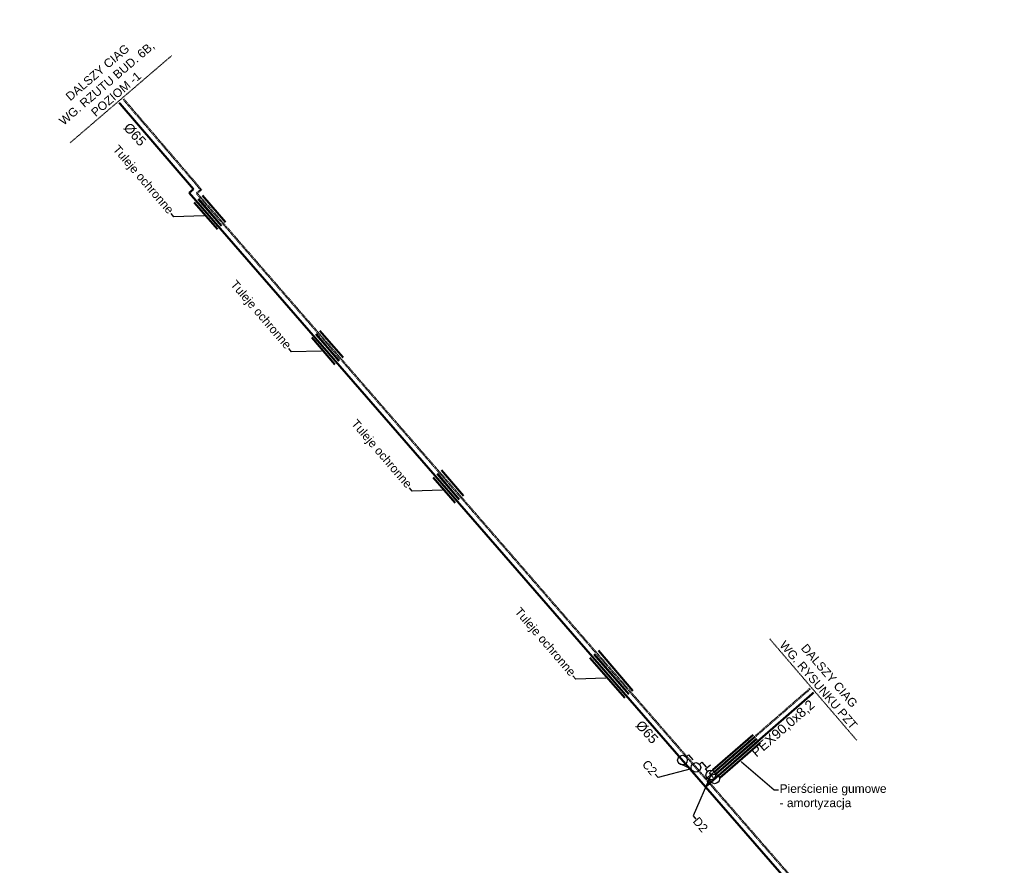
# Model space of a CAD drawing. Header units: centimetres. Extents: x -3333 to 9047, y 3602 to 17425.
# Tile 3 of 7: x -3333 to -1492, y 7376 to 8957. Entities that reach past the tile are written whole.
import ezdxf
from ezdxf import colors
from ezdxf.entities.mleader import LeaderData, LeaderLine
from ezdxf.enums import TextEntityAlignment as Align
from ezdxf.math import Vec2, Vec3

# ---------------------------------------------------------------- set-up
doc = ezdxf.new("R2010")
doc.units = ezdxf.units.CM
doc.header["$LTSCALE"] = 0.2
doc.linetypes.add('DASHED', pattern=[0.75, 0.5, -0.25])
for name, color, linetype, lineweight in [('2DH_OBJ_z', 41, 'Continuous', 25), ('2DH_PLS_p', 170, 'DASHED', 50), ('2DH_PLS_sp', 6, 'Continuous', 50), ('2DH_PLS_z', 240, 'Continuous', 50), ('_OPIS', 7, 'Continuous', 20)]:
    doc.layers.add(name, color=color, linetype=linetype, lineweight=lineweight)
doc.styles.add('_OPIS AKSONOMETRIA', font='arial.ttf', dxfattribs={"height": 18})
doc.styles.add('CP_ATTR', font='ARIAL.TTF')
doc.styles.get("Standard").update_dxf_attribs({"font": 'arial.ttf'})

# ---------------------------------------------------------------- blocks, each defined once
blk = doc.blocks.new('CPHS_873')
for p, q in [((0, 0.3), (0, 0.5)), ((0, 0.5), (0.4, 0.5))]:
    blk.add_line(p, q)
blk.add_circle((0, 0), 0.3)
at = {"linetype": 'ByBlock', "style": 'CP_ATTR', "flags": 9}
for tag, p in [('TEMPERATURE', (-0.091225, -0.018455)), ('CHARACTER', (-0.091225, -0.018386)), ('ORDER-NO', (-0.091225, -0.018646)), ('NAME', (-0.091225, -0.018268)), ('FLOW', (-0.091225, -0.018327)), ('NUMBER', (-0.091225, -0.018513)), ('PRODUCT-TYPE', (-0.091225, -0.018578)), ('OTHER', (-0.091035, -0.018268)), ('PN', (-0.091038, -0.018327)), ('PRODUCER', (-0.090947, -0.018327)), ('VOLTAGE', (-0.090856, -0.018517)), ('ARTICLE', (-0.09083, -0.018257)), ('WEIGHT', (-0.090799, -0.018389)), ('GROUP', (-0.090788, -0.018453)), ('POWER', (-0.090786, -0.018654)), ('DN', (-0.090641, -0.018588))]:
    blk.add_attdef(tag, text='', height=0.00005, dxfattribs=at).set_placement(p, align=Align.MIDDLE_LEFT)

msp = doc.modelspace()

# ---------------------------------------------------------------- linework, layer by layer
at = {"layer": '2DH_PLS_p', "ltscale": 20}
for p, q in [((-3141.1, 8810.7), (-2994, 8639.2)), ((-3001.9, 8632.4), (-2994, 8639.2)), ((-3001.9, 8632.4), (-2049.3, 7537)), ((-2049.3, 7537), (-1852.3, 7708.4)), ((-2049.3, 7537), (-1498.5, 6903.6))]:
    msp.add_line(p, q, dxfattribs=at)
at = {"layer": '2DH_PLS_sp'}
for p, q in [((-2999.1, 8621.6), (-2955.8, 8571.8)), ((-2998.8, 8621.9), (-2955.8, 8571.8)), ((-2991.2, 8628.4), (-2948.2, 8578.3)), ((-3006.7, 8615.1), (-2963.4, 8565.3)), ((-2786.5, 8362.6), (-2743.6, 8312.5)), ((-2779.3, 8368.8), (-2735.9, 8319)), ((-2778.9, 8369.1), (-2736, 8319)), ((-2771.7, 8375.4), (-2728.4, 8325.5)), ((-2552.3, 8107.7), (-2510.9, 8060.2)), ((-2551.9, 8108), (-2510.9, 8060.2)), ((-2544.3, 8114.5), (-2503.3, 8066.7)), ((-2559.8, 8101.2), (-2518.5, 8053.6)), ((-2250.8, 7777.3), (-2186.4, 7702.2)), ((-2266.5, 7763.9), (-2201.5, 7689.2)), ((-2258.9, 7770.4), (-2194, 7695.7)), ((-2258.4, 7770.8), (-2194, 7695.7)), ((-1961.3, 7620.2), (-2036.8, 7554.6)), ((-1958, 7616.4), (-2033.5, 7550.8)), ((-1954.8, 7612.6), (-2030.3, 7547)), ((-1954.7, 7612.6), (-2030.2, 7547)), ((-1951.5, 7608.8), (-2027, 7543.2)), ((-1948.2, 7605), (-2023.7, 7539.4))]:
    msp.add_line(p, q, dxfattribs=at)
at = {"layer": '2DH_PLS_z'}
for p, q in [((-3148.7, 8804.2), (-3008.1, 8640.3)), ((-3016, 8633.4), (-3008.1, 8640.3)), ((-3016, 8633.4), (-2050.3, 7522.9)), ((-2050.3, 7522.9), (-1845.8, 7700.8)), ((-2050.3, 7522.9), (-1512.7, 6904.6))]:
    msp.add_line(p, q, dxfattribs=at)

# ---------------------------------------------------------------- block references
at = {"layer": '2DH_OBJ_z', "xscale": 30, "yscale": 30, "zscale": 30}
for p, rotation in [((-2093.5, 7572.6), 310.6341450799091), ((-2068.4, 7558.9), 310.6341450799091), ((-2040.5, 7544.7), 40.6341450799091), ((-2033.4, 7537.6), 40.6341450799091)]:
    msp.add_blockref('CPHS_873', p, dxfattribs=dict(at, rotation=rotation))

# ---------------------------------------------------------------- texts
at = {"layer": '_OPIS', "char_height": 18, "width": 150, "attachment_point": 5, "rotation": 311.9713}
for insert in [(-3117.8, 8742.4), (-2160, 7625)]:
    msp.add_mtext('\\pxqc;%%C65', dxfattribs=dict(at, insert=insert))

# ---------------------------------------------------------------- leaders
at = {"layer": '_OPIS'}
ml = msp.add_multileader_mtext('Standard', dxfattribs=at)
ml.set_content('\\A1;Tuleje ochronne', color=256, style='_OPIS AKSONOMETRIA')
ml.set_leader_properties()
ml.build(insert=Vec2(0, 0))
ctx = ml.context
ctx.base_point, ctx.char_height, ctx.plane_origin, ctx.plane_x_axis, ctx.plane_y_axis = Vec3(-2936.1, 8465.5), 16, Vec3(-3158.4, 8034.6), Vec3(0.651741, -0.758441), Vec3(0.758441, 0.651741)
ctx.text_align_type = 2
notes = []
notes.append((ctx, [(1, (1, 1, 0), (-2824.7, 8335.9), (-0.651741, 0.758441), 8, [(1, [(-2765, 8337.5)], 0, [])])]))
ctx.mtext.insert, ctx.mtext.text_direction, ctx.mtext.rotation, ctx.mtext.width, ctx.mtext.alignment, ctx.mtext.flow_direction = Vec3(-2823.4, 8350.2), Vec3(0.651741, -0.758441), 5.422267, 420.28, 3, 5
ml = msp.add_multileader_mtext('Standard', dxfattribs=at)
ml.set_content('\\A1;Tuleje ochronne', color=256, style='_OPIS AKSONOMETRIA')
ml.set_leader_properties()
ml.build(insert=Vec2(0, 0))
ctx = ml.context
ctx.base_point, ctx.char_height, ctx.plane_origin, ctx.plane_x_axis, ctx.plane_y_axis = Vec3(-2710.1, 8205.3), 16, Vec3(-2932.5, 7774.5), Vec3(0.651741, -0.758441), Vec3(0.758441, 0.651741)
ctx.text_align_type = 2
notes.append((ctx, [(1, (1, 1, 0), (-2598.8, 8075.8), (-0.651741, 0.758441), 8, [(1, [(-2539.1, 8077.4)], 0, [])])]))
ctx.mtext.insert, ctx.mtext.text_direction, ctx.mtext.rotation, ctx.mtext.width, ctx.mtext.alignment, ctx.mtext.flow_direction = Vec3(-2597.5, 8090.1), Vec3(0.651741, -0.758441), 5.422267, 420.28, 3, 5
ml = msp.add_multileader_mtext('Standard', dxfattribs=at)
ml.set_content('\\A1;Tuleje ochronne', color=256, style='_OPIS AKSONOMETRIA')
ml.set_leader_properties()
ml.build(insert=Vec2(0, 0))
ctx = ml.context
ctx.base_point, ctx.char_height, ctx.plane_origin, ctx.plane_x_axis, ctx.plane_y_axis = Vec3(-2404.4, 7853.7), 16, Vec3(-2626.8, 7422.9), Vec3(0.651741, -0.758441), Vec3(0.758441, 0.651741)
ctx.text_align_type = 2
notes.append((ctx, [(1, (1, 1, 0), (-2293.1, 7724.2), (-0.651741, 0.758441), 8, [(1, [(-2233.4, 7725.8)], 0, [])])]))
ctx.mtext.insert, ctx.mtext.text_direction, ctx.mtext.rotation, ctx.mtext.width, ctx.mtext.alignment, ctx.mtext.flow_direction = Vec3(-2291.7, 7738.5), Vec3(0.651741, -0.758441), 5.422267, 420.28, 3, 5
ml = msp.add_multileader_mtext('Standard', dxfattribs=at)
ml.set_content('\\A1;C2', color=256, style='_OPIS AKSONOMETRIA')
ml.set_leader_properties()
ml.build(insert=Vec2(0, 0))
ctx = ml.context
ctx.base_point, ctx.char_height, ctx.plane_origin, ctx.plane_x_axis, ctx.plane_y_axis = Vec3(-2164, 7569.2), 16, Vec3(-2472.8, 7238.8), Vec3(0.651741, -0.758441), Vec3(0.758441, 0.651741)
ctx.text_align_type = 2
notes.append((ctx, [(1, (1, 1, 0), (-2139.1, 7540.1), (-0.651741, 0.758441), 8, [(0, [(-2100.9, 7567.4), (-2077.1, 7556.6)], 256, [])])]))
ctx.mtext.insert, ctx.mtext.text_direction, ctx.mtext.rotation, ctx.mtext.width, ctx.mtext.alignment, ctx.mtext.flow_direction = Vec3(-2139.4, 7553), Vec3(0.651741, -0.758441), 5.422267, 420.28, 3, 5
ml = msp.add_multileader_mtext('Standard', dxfattribs=at)
ml.set_content('\\A1;D2', color=256, style='_OPIS AKSONOMETRIA')
ml.set_leader_properties()
ml.build(insert=Vec2(0, 0))
ctx = ml.context
ctx.base_point, ctx.char_height, ctx.plane_origin, ctx.plane_x_axis, ctx.plane_y_axis = Vec3(-2068.5, 7462.2), 16, Vec3(-2377.7, 7132.4), Vec3(0.651741, -0.758441), Vec3(0.758441, 0.651741)
ctx.text_align_type = 2
notes.append((ctx, [(0, (1, 1, 0), (-2073.7, 7468.3), (0.651741, -0.758441), 8, [(0, [(-2033.4, 7537.6), (-2040.5, 7544.7)], 256, [])])]))
ctx.mtext.insert, ctx.mtext.text_direction, ctx.mtext.rotation, ctx.mtext.width, ctx.mtext.alignment, ctx.mtext.flow_direction = Vec3(-2044.4, 7446.4), Vec3(0.651741, -0.758441), 5.422267, 420.28, 3, 5
ml = msp.add_multileader_mtext('Standard', dxfattribs=at)
ml.set_content('\\A1;Pierścienie gumowe^J- amortyzacja', color=256, style='_OPIS AKSONOMETRIA')
ml.set_leader_properties()
ml.build(insert=Vec2(0, 0))
ctx = ml.context
ctx.base_point, ctx.char_height, ctx.plane_origin = Vec3(-1913.8, 7517.1), 16, Vec3(-1382.6, 7041)
notes.append((ctx, [(0, (1, 1, 0), (-1921.8, 7517.1), (1, 0), 8, [(0, [(-1986, 7572.2)], 256, [])])]))
ctx.mtext.insert, ctx.mtext.width, ctx.mtext.flow_direction = Vec3(-1911.8, 7527.4), 420.28, 5
for ctx, leaders in notes:
    for number, flags, end, landing, length, lines in leaders:
        leader = LeaderData()
        leader.index, (leader.has_last_leader_line, leader.has_dogleg_vector, leader.attachment_direction) = number, flags
        leader.last_leader_point, leader.dogleg_vector, leader.dogleg_length = Vec3(end), Vec3(landing), length
        for number, points, colour, breaks in lines:
            line = LeaderLine()
            line.index, line.vertices, line.color, line.breaks = number, Vec3.list(points), colors.encode_raw_color(colour), breaks
            leader.lines.append(line)
        ctx.leaders.append(leader)

# ---------------------------------------------------------------- next in the draw order: texts
at = {"layer": '_OPIS', "char_height": 16, "width": 250, "attachment_point": 7, "style": '_OPIS AKSONOMETRIA', "bg_fill": 2}
for s, insert, rotation in [('\\pxqc;DALSZY CIAG\\PWG. RZUTU BUD. 6B, POZIOM -1', (-3242.5, 8730.3), 40.6237), ('\\pxqc;DALSZY CIAG\\PWG. RYSUNKU PZT', (-1926.6, 7802.7), 310.6237)]:
    msp.add_mtext(s, dxfattribs=dict(at, insert=insert, rotation=rotation))

# ---------------------------------------------------------------- next in the draw order: linework, layer by layer
at = {"layer": '_OPIS', "linetype": 'DASHED', "ltscale": 10}
for p, q in [((-3238.7, 8727), (-3048.9, 8889.8)), ((-1930.4, 7799.4), (-1767.6, 7609.7))]:
    msp.add_line(p, q, dxfattribs=at)

# ---------------------------------------------------------------- next in the draw order: texts
at = {"layer": '_OPIS', "insert": (-1904.7, 7630.9), "char_height": 18, "width": 150, "attachment_point": 5, "rotation": 41.0091}
msp.add_mtext('\\pxqc;PEX90,0x8,2', dxfattribs=at)

# ---------------------------------------------------------------- next in the draw order: leaders
at = {"layer": '_OPIS'}
ml = msp.add_multileader_mtext('Standard', dxfattribs=at)
ml.set_content('\\A1;Tuleje ochronne', color=256, style='_OPIS AKSONOMETRIA')
ml.set_leader_properties()
ml.build(insert=Vec2(0, 0))
ctx = ml.context
ctx.base_point, ctx.char_height, ctx.plane_origin, ctx.plane_x_axis, ctx.plane_y_axis = Vec3(-3156, 8718.1), 16, Vec3(-3378.4, 8287.2), Vec3(0.651741, -0.758441), Vec3(0.758441, 0.651741)
ctx.text_align_type = 2
notes = []
notes.append((ctx, [(1, (1, 1, 0), (-3044.7, 8588.5), (-0.651741, 0.758441), 8, [(1, [(-2985, 8590.2)], 0, [])])]))
ctx.mtext.insert, ctx.mtext.text_direction, ctx.mtext.rotation, ctx.mtext.width, ctx.mtext.alignment, ctx.mtext.flow_direction = Vec3(-3043.4, 8602.9), Vec3(0.651741, -0.758441), 5.422267, 420.28, 3, 5
for ctx, leaders in notes:
    for number, flags, end, landing, length, lines in leaders:
        leader = LeaderData()
        leader.index, (leader.has_last_leader_line, leader.has_dogleg_vector, leader.attachment_direction) = number, flags
        leader.last_leader_point, leader.dogleg_vector, leader.dogleg_length = Vec3(end), Vec3(landing), length
        for number, points, colour, breaks in lines:
            line = LeaderLine()
            line.index, line.vertices, line.color, line.breaks = number, Vec3.list(points), colors.encode_raw_color(colour), breaks
            leader.lines.append(line)
        ctx.leaders.append(leader)

doc.saveas('drawing.dxf')
